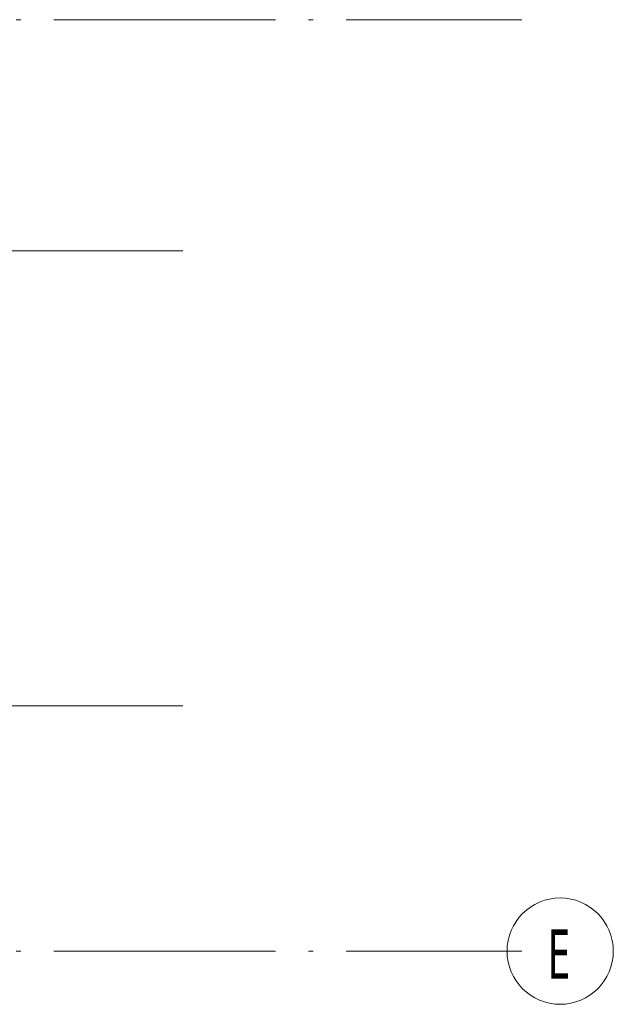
# Model space of a CAD drawing. Header units: millimetres. Extents: x 1567 to 2756, y -116 to 725.
# Tile 240 of 256: x 2499 to 2526, y -87 to -42. Entities that reach past the tile are written whole.
import ezdxf

# ---------------------------------------------------------------- set-up
doc = ezdxf.new("R2010")
doc.units = ezdxf.units.MM
doc.linetypes.add('CADWORK_5', pattern=[13.2, 10, -1.5, 0.2, -1.5])
doc.layers.add('Ech.1_75', color=7, linetype='Continuous')
doc.styles.add('tahoma-', font='txt', dxfattribs={"height": 1})

msp = doc.modelspace()

# ---------------------------------------------------------------- linework, layer by layer
at = {"layer": 'Ech.1_75', "color": 7, "linetype": 'CADWORK_5', "lineweight": 5}
msp.add_lwpolyline([(2263.081, -42.362), (2521.808, -42.362)], dxfattribs=at)
at = {"layer": 'Ech.1_75', "color": 1, "linetype": 'CADWORK_5', "lineweight": 5, "elevation": 33.333}
for points in [[(2484.645, -52.786), (2506.503, -52.786)], [(2484.645, -73.319), (2506.503, -73.319)]]:
    msp.add_lwpolyline(points, dxfattribs=at)

# ---------------------------------------------------------------- wipeouts: each hides what was drawn before it
at = {"linetype": 'Continuous'}
msp.add_wipeout([(2523.542, -86.786), (2523.557, -86.786), (2523.572, -86.785), (2523.587, -86.785), (2523.602, -86.785), (2523.617, -86.784), (2523.632, -86.784), (2523.647, -86.783), (2523.662, -86.783), (2523.677, -86.782), (2523.693, -86.781), (2523.708, -86.78), (2523.723, -86.779), (2523.738, -86.778), (2523.753, -86.776), (2523.768, -86.775), (2523.783, -86.773), (2523.798, -86.772), (2523.813, -86.77), (2523.828, -86.768), (2523.843, -86.767), (2523.858, -86.765), (2523.873, -86.763), (2523.887, -86.761), (2523.902, -86.758), (2523.917, -86.756), (2523.932, -86.754), (2523.947, -86.751), (2523.962, -86.749), (2523.977, -86.746), (2523.992, -86.743), (2524.006, -86.74), (2524.021, -86.737), (2524.036, -86.734), (2524.051, -86.731), (2524.065, -86.728), (2524.08, -86.724), (2524.095, -86.721), (2524.109, -86.717), (2524.124, -86.714), (2524.139, -86.71), (2524.153, -86.706), (2524.168, -86.702), (2524.182, -86.699), (2524.197, -86.694), (2524.211, -86.69), (2524.226, -86.686), (2524.24, -86.682), (2524.255, -86.677), (2524.269, -86.673), (2524.283, -86.668), (2524.298, -86.663), (2524.312, -86.659), (2524.326, -86.654), (2524.341, -86.649), (2524.355, -86.644), (2524.369, -86.639), (2524.383, -86.633), (2524.397, -86.628), (2524.411, -86.623), (2524.425, -86.617), (2524.439, -86.611), (2524.453, -86.606), (2524.467, -86.6), (2524.481, -86.594), (2524.495, -86.588), (2524.509, -86.582), (2524.523, -86.576), (2524.536, -86.57), (2524.55, -86.564), (2524.564, -86.557), (2524.577, -86.551), (2524.591, -86.544), (2524.604, -86.538), (2524.618, -86.531), (2524.631, -86.524), (2524.645, -86.517), (2524.658, -86.51), (2524.671, -86.503), (2524.685, -86.496), (2524.698, -86.489), (2524.711, -86.481), (2524.724, -86.474), (2524.737, -86.467), (2524.751, -86.459), (2524.764, -86.451), (2524.776, -86.444), (2524.789, -86.436), (2524.802, -86.428), (2524.815, -86.42), (2524.828, -86.412), (2524.84, -86.404), (2524.853, -86.396), (2524.866, -86.387), (2524.878, -86.379), (2524.891, -86.371), (2524.903, -86.362), (2524.916, -86.353), (2524.928, -86.345), (2524.94, -86.336), (2524.952, -86.327), (2524.965, -86.318), (2524.977, -86.309), (2524.989, -86.3), (2525.001, -86.291), (2525.013, -86.282), (2525.025, -86.273), (2525.036, -86.263), (2525.048, -86.254), (2525.06, -86.244), (2525.072, -86.235), (2525.083, -86.225), (2525.095, -86.215), (2525.106, -86.206), (2525.118, -86.196), (2525.129, -86.186), (2525.14, -86.176), (2525.151, -86.166), (2525.163, -86.156), (2525.174, -86.145), (2525.185, -86.135), (2525.196, -86.125), (2525.207, -86.114), (2525.217, -86.104), (2525.228, -86.093), (2525.239, -86.083), (2525.249, -86.072), (2525.26, -86.061), (2525.271, -86.05), (2525.281, -86.039), (2525.291, -86.028), (2525.302, -86.017), (2525.312, -86.006), (2525.322, -85.995), (2525.332, -85.984), (2525.342, -85.973), (2525.352, -85.961), (2525.362, -85.95), (2525.372, -85.939), (2525.381, -85.927), (2525.391, -85.915), (2525.401, -85.904), (2525.41, -85.892), (2525.42, -85.88), (2525.429, -85.868), (2525.438, -85.857), (2525.447, -85.845), (2525.457, -85.833), (2525.466, -85.821), (2525.475, -85.808), (2525.483, -85.796), (2525.492, -85.784), (2525.501, -85.772), (2525.51, -85.759), (2525.518, -85.747), (2525.527, -85.735), (2525.535, -85.722), (2525.544, -85.71), (2525.552, -85.697), (2525.56, -85.684), (2525.568, -85.672), (2525.576, -85.659), (2525.584, -85.646), (2525.592, -85.633), (2525.6, -85.62), (2525.608, -85.607), (2525.615, -85.594), (2525.623, -85.581), (2525.63, -85.568), (2525.638, -85.555), (2525.645, -85.542), (2525.652, -85.529), (2525.659, -85.515), (2525.666, -85.502), (2525.673, -85.489), (2525.68, -85.475), (2525.687, -85.462), (2525.694, -85.448), (2525.7, -85.435), (2525.707, -85.421), (2525.713, -85.407), (2525.72, -85.394), (2525.726, -85.38), (2525.732, -85.366), (2525.738, -85.353), (2525.744, -85.339), (2525.75, -85.325), (2525.756, -85.311), (2525.762, -85.297), (2525.768, -85.283), (2525.773, -85.269), (2525.779, -85.255), (2525.784, -85.241), (2525.79, -85.227), (2525.795, -85.213), (2525.8, -85.199), (2525.805, -85.184), (2525.81, -85.17), (2525.815, -85.156), (2525.82, -85.142), (2525.824, -85.127), (2525.829, -85.113), (2525.833, -85.098), (2525.838, -85.084), (2525.842, -85.07), (2525.847, -85.055), (2525.851, -85.041), (2525.855, -85.026), (2525.859, -85.012), (2525.863, -84.997), (2525.866, -84.982), (2525.87, -84.968), (2525.874, -84.953), (2525.877, -84.939), (2525.881, -84.924), (2525.884, -84.909), (2525.887, -84.894), (2525.89, -84.88), (2525.893, -84.865), (2525.896, -84.85), (2525.899, -84.835), (2525.902, -84.82), (2525.905, -84.806), (2525.907, -84.791), (2525.91, -84.776), (2525.912, -84.761), (2525.915, -84.746), (2525.917, -84.731), (2525.919, -84.716), (2525.921, -84.701), (2525.923, -84.686), (2525.925, -84.671), (2525.926, -84.656), (2525.928, -84.641), (2525.93, -84.626), (2525.931, -84.611), (2525.933, -84.596), (2525.934, -84.581), (2525.935, -84.566), (2525.936, -84.551), (2525.937, -84.536), (2525.938, -84.521), (2525.939, -84.506), (2525.939, -84.491), (2525.94, -84.476), (2525.941, -84.461), (2525.941, -84.446), (2525.941, -84.431), (2525.942, -84.416), (2525.942, -84.401), (2525.942, -84.386), (2525.942, -84.37), (2525.942, -84.355), (2525.941, -84.34), (2525.941, -84.325), (2525.941, -84.31), (2525.94, -84.295), (2525.939, -84.28), (2525.939, -84.265), (2525.938, -84.25), (2525.937, -84.235), (2525.936, -84.22), (2525.935, -84.205), (2525.934, -84.19), (2525.933, -84.175), (2525.931, -84.16), (2525.93, -84.145), (2525.928, -84.13), (2525.926, -84.115), (2525.925, -84.1), (2525.923, -84.085), (2525.921, -84.07), (2525.919, -84.055), (2525.917, -84.04), (2525.915, -84.025), (2525.912, -84.01), (2525.91, -83.995), (2525.907, -83.98), (2525.905, -83.966), (2525.902, -83.951), (2525.899, -83.936), (2525.896, -83.921), (2525.893, -83.906), (2525.89, -83.891), (2525.887, -83.877), (2525.884, -83.862), (2525.881, -83.847), (2525.877, -83.833), (2525.874, -83.818), (2525.87, -83.803), (2525.866, -83.789), (2525.863, -83.774), (2525.859, -83.76), (2525.855, -83.745), (2525.851, -83.73), (2525.847, -83.716), (2525.842, -83.702), (2525.838, -83.687), (2525.833, -83.673), (2525.829, -83.658), (2525.824, -83.644), (2525.82, -83.63), (2525.815, -83.615), (2525.81, -83.601), (2525.805, -83.587), (2525.8, -83.573), (2525.795, -83.558), (2525.79, -83.544), (2525.784, -83.53), (2525.779, -83.516), (2525.773, -83.502), (2525.768, -83.488), (2525.762, -83.474), (2525.756, -83.46), (2525.75, -83.446), (2525.744, -83.432), (2525.738, -83.419), (2525.732, -83.405), (2525.726, -83.391), (2525.72, -83.377), (2525.713, -83.364), (2525.707, -83.35), (2525.7, -83.336), (2525.694, -83.323), (2525.687, -83.309), (2525.68, -83.296), (2525.673, -83.283), (2525.666, -83.269), (2525.659, -83.256), (2525.652, -83.243), (2525.645, -83.229), (2525.638, -83.216), (2525.63, -83.203), (2525.623, -83.19), (2525.615, -83.177), (2525.608, -83.164), (2525.6, -83.151), (2525.592, -83.138), (2525.584, -83.125), (2525.576, -83.112), (2525.568, -83.1), (2525.56, -83.087), (2525.552, -83.074), (2525.544, -83.062), (2525.535, -83.049), (2525.527, -83.037), (2525.518, -83.024), (2525.51, -83.012), (2525.501, -82.999), (2525.492, -82.987), (2525.483, -82.975), (2525.475, -82.963), (2525.466, -82.951), (2525.457, -82.939), (2525.447, -82.927), (2525.438, -82.915), (2525.429, -82.903), (2525.42, -82.891), (2525.41, -82.879), (2525.401, -82.867), (2525.391, -82.856), (2525.381, -82.844), (2525.372, -82.833), (2525.362, -82.821), (2525.352, -82.81), (2525.342, -82.798), (2525.332, -82.787), (2525.322, -82.776), (2525.312, -82.765), (2525.302, -82.754), (2525.291, -82.743), (2525.281, -82.732), (2525.271, -82.721), (2525.26, -82.71), (2525.249, -82.699), (2525.239, -82.689), (2525.228, -82.678), (2525.217, -82.667), (2525.207, -82.657), (2525.196, -82.646), (2525.185, -82.636), (2525.174, -82.626), (2525.163, -82.616), (2525.151, -82.605), (2525.14, -82.595), (2525.129, -82.585), (2525.118, -82.575), (2525.106, -82.566), (2525.095, -82.556), (2525.083, -82.546), (2525.072, -82.536), (2525.06, -82.527), (2525.048, -82.517), (2525.036, -82.508), (2525.025, -82.498), (2525.013, -82.489), (2525.001, -82.48), (2524.989, -82.471), (2524.977, -82.462), (2524.965, -82.453), (2524.952, -82.444), (2524.94, -82.435), (2524.928, -82.426), (2524.916, -82.418), (2524.903, -82.409), (2524.891, -82.401), (2524.878, -82.392), (2524.866, -82.384), (2524.853, -82.376), (2524.84, -82.367), (2524.828, -82.359), (2524.815, -82.351), (2524.802, -82.343), (2524.789, -82.335), (2524.776, -82.328), (2524.764, -82.32), (2524.751, -82.312), (2524.737, -82.305), (2524.724, -82.297), (2524.711, -82.29), (2524.698, -82.282), (2524.685, -82.275), (2524.671, -82.268), (2524.658, -82.261), (2524.645, -82.254), (2524.631, -82.247), (2524.618, -82.24), (2524.604, -82.234), (2524.591, -82.227), (2524.577, -82.22), (2524.564, -82.214), (2524.55, -82.208), (2524.536, -82.201), (2524.523, -82.195), (2524.509, -82.189), (2524.495, -82.183), (2524.481, -82.177), (2524.467, -82.171), (2524.453, -82.165), (2524.439, -82.16), (2524.425, -82.154), (2524.411, -82.149), (2524.397, -82.143), (2524.383, -82.138), (2524.369, -82.133), (2524.355, -82.127), (2524.341, -82.122), (2524.326, -82.117), (2524.312, -82.113), (2524.298, -82.108), (2524.283, -82.103), (2524.269, -82.098), (2524.255, -82.094), (2524.24, -82.089), (2524.226, -82.085), (2524.211, -82.081), (2524.197, -82.077), (2524.182, -82.073), (2524.168, -82.069), (2524.153, -82.065), (2524.139, -82.061), (2524.124, -82.057), (2524.109, -82.054), (2524.095, -82.05), (2524.08, -82.047), (2524.065, -82.043), (2524.051, -82.04), (2524.036, -82.037), (2524.021, -82.034), (2524.006, -82.031), (2523.992, -82.028), (2523.977, -82.025), (2523.962, -82.023), (2523.947, -82.02), (2523.932, -82.018), (2523.917, -82.015), (2523.902, -82.013), (2523.887, -82.011), (2523.873, -82.008), (2523.858, -82.006), (2523.843, -82.004), (2523.828, -82.003), (2523.813, -82.001), (2523.798, -81.999), (2523.783, -81.998), (2523.768, -81.996), (2523.753, -81.995), (2523.738, -81.994), (2523.723, -81.992), (2523.708, -81.991), (2523.693, -81.99), (2523.677, -81.989), (2523.662, -81.989), (2523.647, -81.988), (2523.632, -81.987), (2523.617, -81.987), (2523.602, -81.986), (2523.587, -81.986), (2523.572, -81.986), (2523.557, -81.986), (2523.542, -81.986), (2523.527, -81.986), (2523.512, -81.986), (2523.497, -81.986), (2523.481, -81.986), (2523.466, -81.987), (2523.451, -81.987), (2523.436, -81.988), (2523.421, -81.989), (2523.406, -81.989), (2523.391, -81.99), (2523.376, -81.991), (2523.361, -81.992), (2523.346, -81.994), (2523.331, -81.995), (2523.316, -81.996), (2523.301, -81.998), (2523.286, -81.999), (2523.271, -82.001), (2523.256, -82.003), (2523.241, -82.004), (2523.226, -82.006), (2523.211, -82.008), (2523.196, -82.011), (2523.181, -82.013), (2523.166, -82.015), (2523.151, -82.018), (2523.137, -82.02), (2523.122, -82.023), (2523.107, -82.025), (2523.092, -82.028), (2523.077, -82.031), (2523.063, -82.034), (2523.048, -82.037), (2523.033, -82.04), (2523.018, -82.043), (2523.004, -82.047), (2522.989, -82.05), (2522.974, -82.054), (2522.96, -82.057), (2522.945, -82.061), (2522.93, -82.065), (2522.916, -82.069), (2522.901, -82.073), (2522.887, -82.077), (2522.872, -82.081), (2522.858, -82.085), (2522.843, -82.089), (2522.829, -82.094), (2522.815, -82.098), (2522.8, -82.103), (2522.786, -82.108), (2522.772, -82.113), (2522.757, -82.117), (2522.743, -82.122), (2522.729, -82.127), (2522.715, -82.133), (2522.701, -82.138), (2522.686, -82.143), (2522.672, -82.149), (2522.658, -82.154), (2522.644, -82.16), (2522.63, -82.165), (2522.616, -82.171), (2522.603, -82.177), (2522.589, -82.183), (2522.575, -82.189), (2522.561, -82.195), (2522.547, -82.201), (2522.534, -82.208), (2522.52, -82.214), (2522.506, -82.22), (2522.493, -82.227), (2522.479, -82.234), (2522.466, -82.24), (2522.452, -82.247), (2522.439, -82.254), (2522.425, -82.261), (2522.412, -82.268), (2522.399, -82.275), (2522.386, -82.282), (2522.372, -82.29), (2522.359, -82.297), (2522.346, -82.305), (2522.333, -82.312), (2522.32, -82.32), (2522.307, -82.328), (2522.294, -82.335), (2522.281, -82.343), (2522.269, -82.351), (2522.256, -82.359), (2522.243, -82.367), (2522.23, -82.376), (2522.218, -82.384), (2522.205, -82.392), (2522.193, -82.401), (2522.18, -82.409), (2522.168, -82.418), (2522.156, -82.426), (2522.143, -82.435), (2522.131, -82.444), (2522.119, -82.453), (2522.107, -82.462), (2522.095, -82.471), (2522.083, -82.48), (2522.071, -82.489), (2522.059, -82.498), (2522.047, -82.508), (2522.035, -82.517), (2522.024, -82.527), (2522.012, -82.536), (2522, -82.546), (2521.989, -82.556), (2521.977, -82.566), (2521.966, -82.575), (2521.955, -82.585), (2521.943, -82.595), (2521.932, -82.605), (2521.921, -82.616), (2521.91, -82.626), (2521.899, -82.636), (2521.888, -82.646), (2521.877, -82.657), (2521.866, -82.667), (2521.855, -82.678), (2521.845, -82.689), (2521.834, -82.699), (2521.824, -82.71), (2521.813, -82.721), (2521.803, -82.732), (2521.792, -82.743), (2521.782, -82.754), (2521.772, -82.765), (2521.762, -82.776), (2521.752, -82.787), (2521.742, -82.798), (2521.732, -82.81), (2521.722, -82.821), (2521.712, -82.833), (2521.702, -82.844), (2521.693, -82.856), (2521.683, -82.867), (2521.673, -82.879), (2521.664, -82.891), (2521.655, -82.903), (2521.645, -82.915), (2521.636, -82.927), (2521.627, -82.939), (2521.618, -82.951), (2521.609, -82.963), (2521.6, -82.975), (2521.591, -82.987), (2521.583, -82.999), (2521.574, -83.012), (2521.565, -83.024), (2521.557, -83.037), (2521.548, -83.049), (2521.54, -83.062), (2521.532, -83.074), (2521.524, -83.087), (2521.515, -83.1), (2521.507, -83.112), (2521.499, -83.125), (2521.492, -83.138), (2521.484, -83.151), (2521.476, -83.164), (2521.468, -83.177), (2521.461, -83.19), (2521.453, -83.203), (2521.446, -83.216), (2521.439, -83.229), (2521.431, -83.243), (2521.424, -83.256), (2521.417, -83.269), (2521.41, -83.283), (2521.403, -83.296), (2521.397, -83.309), (2521.39, -83.323), (2521.383, -83.336), (2521.377, -83.35), (2521.37, -83.364), (2521.364, -83.377), (2521.358, -83.391), (2521.351, -83.405), (2521.345, -83.419), (2521.339, -83.432), (2521.333, -83.446), (2521.327, -83.46), (2521.322, -83.474), (2521.316, -83.488), (2521.31, -83.502), (2521.305, -83.516), (2521.299, -83.53), (2521.294, -83.544), (2521.289, -83.558), (2521.284, -83.573), (2521.279, -83.587), (2521.274, -83.601), (2521.269, -83.615), (2521.264, -83.63), (2521.259, -83.644), (2521.255, -83.658), (2521.25, -83.673), (2521.246, -83.687), (2521.241, -83.702), (2521.237, -83.716), (2521.233, -83.73), (2521.229, -83.745), (2521.225, -83.76), (2521.221, -83.774), (2521.217, -83.789), (2521.214, -83.803), (2521.21, -83.818), (2521.206, -83.833), (2521.203, -83.847), (2521.2, -83.862), (2521.196, -83.877), (2521.193, -83.891), (2521.19, -83.906), (2521.187, -83.921), (2521.184, -83.936), (2521.182, -83.951), (2521.179, -83.966), (2521.176, -83.98), (2521.174, -83.995), (2521.171, -84.01), (2521.169, -84.025), (2521.167, -84.04), (2521.165, -84.055), (2521.163, -84.07), (2521.161, -84.085), (2521.159, -84.1), (2521.157, -84.115), (2521.155, -84.13), (2521.154, -84.145), (2521.152, -84.16), (2521.151, -84.175), (2521.15, -84.19), (2521.149, -84.205), (2521.148, -84.22), (2521.147, -84.235), (2521.146, -84.25), (2521.145, -84.265), (2521.144, -84.28), (2521.144, -84.295), (2521.143, -84.31), (2521.143, -84.325), (2521.142, -84.34), (2521.142, -84.355), (2521.142, -84.37), (2521.142, -84.386), (2521.142, -84.401), (2521.142, -84.416), (2521.142, -84.431), (2521.143, -84.446), (2521.143, -84.461), (2521.144, -84.476), (2521.144, -84.491), (2521.145, -84.506), (2521.146, -84.521), (2521.147, -84.536), (2521.148, -84.551), (2521.149, -84.566), (2521.15, -84.581), (2521.151, -84.596), (2521.152, -84.611), (2521.154, -84.626), (2521.155, -84.641), (2521.157, -84.656), (2521.159, -84.671), (2521.161, -84.686), (2521.163, -84.701), (2521.165, -84.716), (2521.167, -84.731), (2521.169, -84.746), (2521.171, -84.761), (2521.174, -84.776), (2521.176, -84.791), (2521.179, -84.806), (2521.182, -84.82), (2521.184, -84.835), (2521.187, -84.85), (2521.19, -84.865), (2521.193, -84.88), (2521.196, -84.894), (2521.2, -84.909), (2521.203, -84.924), (2521.206, -84.939), (2521.21, -84.953), (2521.214, -84.968), (2521.217, -84.982), (2521.221, -84.997), (2521.225, -85.012), (2521.229, -85.026), (2521.233, -85.041), (2521.237, -85.055), (2521.241, -85.07), (2521.246, -85.084), (2521.25, -85.098), (2521.255, -85.113), (2521.259, -85.127), (2521.264, -85.142), (2521.269, -85.156), (2521.274, -85.17), (2521.279, -85.184), (2521.284, -85.199), (2521.289, -85.213), (2521.294, -85.227), (2521.299, -85.241), (2521.305, -85.255), (2521.31, -85.269), (2521.316, -85.283), (2521.322, -85.297), (2521.327, -85.311), (2521.333, -85.325), (2521.339, -85.339), (2521.345, -85.353), (2521.351, -85.366), (2521.358, -85.38), (2521.364, -85.394), (2521.37, -85.407), (2521.377, -85.421), (2521.383, -85.435), (2521.39, -85.448), (2521.397, -85.462), (2521.403, -85.475), (2521.41, -85.489), (2521.417, -85.502), (2521.424, -85.515), (2521.431, -85.529), (2521.439, -85.542), (2521.446, -85.555), (2521.453, -85.568), (2521.461, -85.581), (2521.468, -85.594), (2521.476, -85.607), (2521.484, -85.62), (2521.492, -85.633), (2521.499, -85.646), (2521.507, -85.659), (2521.515, -85.672), (2521.524, -85.684), (2521.532, -85.697), (2521.54, -85.71), (2521.548, -85.722), (2521.557, -85.735), (2521.565, -85.747), (2521.574, -85.759), (2521.583, -85.772), (2521.591, -85.784), (2521.6, -85.796), (2521.609, -85.808), (2521.618, -85.821), (2521.627, -85.833), (2521.636, -85.845), (2521.645, -85.857), (2521.655, -85.868), (2521.664, -85.88), (2521.673, -85.892), (2521.683, -85.904), (2521.693, -85.915), (2521.702, -85.927), (2521.712, -85.939), (2521.722, -85.95), (2521.732, -85.961), (2521.742, -85.973), (2521.752, -85.984), (2521.762, -85.995), (2521.772, -86.006), (2521.782, -86.017), (2521.792, -86.028), (2521.803, -86.039), (2521.813, -86.05), (2521.824, -86.061), (2521.834, -86.072), (2521.845, -86.083), (2521.855, -86.093), (2521.866, -86.104), (2521.877, -86.114), (2521.888, -86.125), (2521.899, -86.135), (2521.91, -86.145), (2521.921, -86.156), (2521.932, -86.166), (2521.943, -86.176), (2521.955, -86.186), (2521.966, -86.196), (2521.977, -86.206), (2521.989, -86.215), (2522, -86.225), (2522.012, -86.235), (2522.024, -86.244), (2522.035, -86.254), (2522.047, -86.263), (2522.059, -86.273), (2522.071, -86.282), (2522.083, -86.291), (2522.095, -86.3), (2522.107, -86.309), (2522.119, -86.318), (2522.131, -86.327), (2522.143, -86.336), (2522.156, -86.345), (2522.168, -86.353), (2522.18, -86.362), (2522.193, -86.371), (2522.205, -86.379), (2522.218, -86.387), (2522.23, -86.396), (2522.243, -86.404), (2522.256, -86.412), (2522.269, -86.42), (2522.281, -86.428), (2522.294, -86.436), (2522.307, -86.444), (2522.32, -86.451), (2522.333, -86.459), (2522.346, -86.467), (2522.359, -86.474), (2522.372, -86.481), (2522.386, -86.489), (2522.399, -86.496), (2522.412, -86.503), (2522.425, -86.51), (2522.439, -86.517), (2522.452, -86.524), (2522.466, -86.531), (2522.479, -86.538), (2522.493, -86.544), (2522.506, -86.551), (2522.52, -86.557), (2522.534, -86.564), (2522.547, -86.57), (2522.561, -86.576), (2522.575, -86.582), (2522.589, -86.588), (2522.603, -86.594), (2522.616, -86.6), (2522.63, -86.606), (2522.644, -86.611), (2522.658, -86.617), (2522.672, -86.623), (2522.686, -86.628), (2522.701, -86.633), (2522.715, -86.639), (2522.729, -86.644), (2522.743, -86.649), (2522.757, -86.654), (2522.772, -86.659), (2522.786, -86.663), (2522.8, -86.668), (2522.815, -86.673), (2522.829, -86.677), (2522.843, -86.682), (2522.858, -86.686), (2522.872, -86.69), (2522.887, -86.694), (2522.901, -86.699), (2522.916, -86.702), (2522.93, -86.706), (2522.945, -86.71), (2522.96, -86.714), (2522.974, -86.717), (2522.989, -86.721), (2523.004, -86.724), (2523.018, -86.728), (2523.033, -86.731), (2523.048, -86.734), (2523.063, -86.737), (2523.077, -86.74), (2523.092, -86.743), (2523.107, -86.746), (2523.122, -86.749), (2523.137, -86.751), (2523.151, -86.754), (2523.166, -86.756), (2523.181, -86.758), (2523.196, -86.761), (2523.211, -86.763), (2523.226, -86.765), (2523.241, -86.767), (2523.256, -86.768), (2523.271, -86.77), (2523.286, -86.772), (2523.301, -86.773), (2523.316, -86.775), (2523.331, -86.776), (2523.346, -86.778), (2523.361, -86.779), (2523.376, -86.78), (2523.391, -86.781), (2523.406, -86.782), (2523.421, -86.783), (2523.436, -86.783), (2523.451, -86.784), (2523.466, -86.784), (2523.481, -86.785), (2523.497, -86.785), (2523.512, -86.785), (2523.527, -86.786)], dxfattribs=at).dxf.layer = 'Ech.1_75'

# ---------------------------------------------------------------- next in the draw order: linework, layer by layer
at = {"layer": 'Ech.1_75', "color": 7, "linetype": 'CADWORK_5', "lineweight": 5}
msp.add_lwpolyline([(2263.081, -84.386), (2521.808, -84.386)], dxfattribs=at)
at = {"layer": 'Ech.1_75', "color": 7, "lineweight": 5}
msp.add_circle((2523.542, -84.386), 2.4, dxfattribs=at)

# ---------------------------------------------------------------- next in the draw order: texts
at = {"layer": 'Ech.1_75', "color": 7, "linetype": 'Continuous', "style": 'tahoma-', "width": 0.6}
msp.add_text('E', height=2.229, dxfattribs=at).set_placement((2522.993, -85.636))

doc.saveas('drawing.dxf')
